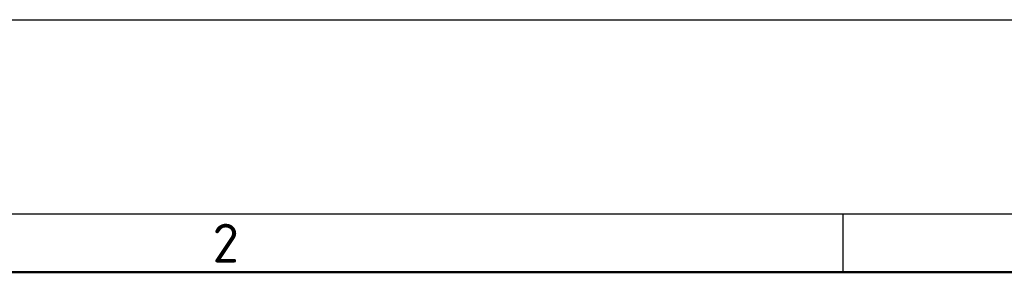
# Model space of a CAD drawing. Header units: millimetres. Extents: x 0 to 1680, y 0 to 1188.
# Tile 10 of 22: x 430 to 633, y 1136 to 1188. Entities that reach past the tile are written whole.
import ezdxf

# ---------------------------------------------------------------- set-up
doc = ezdxf.new("R2010")
doc.units = ezdxf.units.MM
doc.header["$LTSCALE"] = 4
doc.layers.add('AM_BOR', color=7, linetype='Continuous', lineweight=50)
doc.styles.add('Note', font='isocpeur.ttf')

# ---------------------------------------------------------------- blocks, each defined once
blk = doc.blocks.new('MT_ISO_A3')
at = {"layer": 'AM_BOR', "lineweight": 25}
for p, q in [((20, 287), (410, 287)), ((150, 287), (150, 284))]:
    blk.add_line(p, q, dxfattribs=at)
at = {"layer": 'AM_BOR', "lineweight": 50}
blk.add_line((23, 284), (407, 284), dxfattribs=at)
at = {"layer": 'Defpoints', "lineweight": 25}
blk.add_line((0, 297), (420, 297), dxfattribs=at)
at = {"layer": 'AM_BOR', "lineweight": 25, "insert": (117.5, 285.5), "char_height": 2, "attachment_point": 4, "style": 'Note'}
blk.add_mtext('\\fISOCPEUR|b0|i0;\\H2.0000;2', dxfattribs=at)

msp = doc.modelspace()

# ---------------------------------------------------------------- block references
at = {"lineweight": 0, "xscale": 4, "yscale": 4, "zscale": 4}
msp.add_blockref('MT_ISO_A3', (0, 0), dxfattribs=at)

doc.saveas('drawing.dxf')
